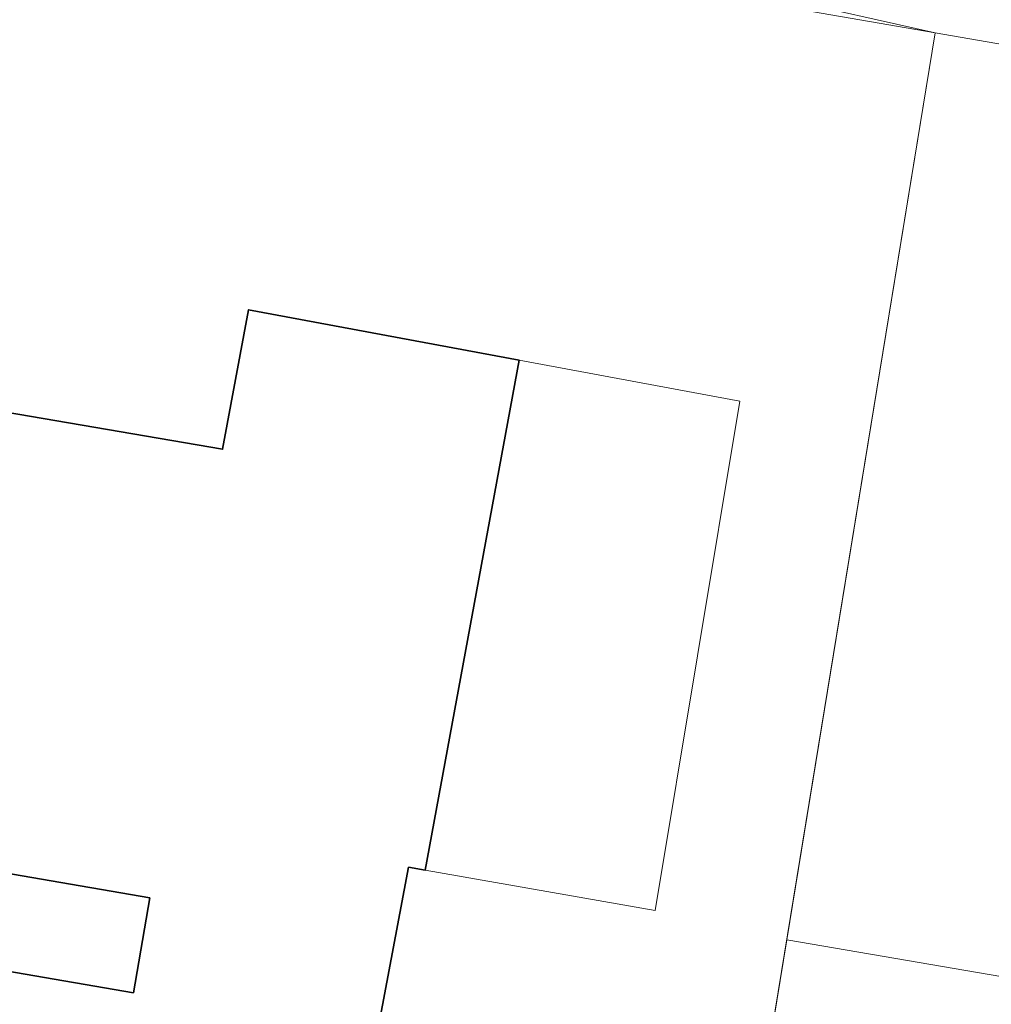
# Model space of a CAD drawing. Header units: metres. Extents: x 2514 to 227642, y 1683 to 852646.
# Tile 227 of 256: x 113734 to 113764, y 426406 to 426437. Entities that reach past the tile are written whole.
import ezdxf
from ezdxf.lldxf.tags import DXFTag

# ---------------------------------------------------------------- set-up
doc = ezdxf.new("R2010")
doc.units = ezdxf.units.M
for name, color, linetype, lineweight in [('B-WE-GR-BEPLANTING_CULTUUR_HEESTERS-GV', 252, 'Continuous', 18), ('B-WE-GR-GROENVOORZIENING-GV', 252, 'Continuous', 18), ('B-WE-IE-TERREINAFSCHEIDING_KUNSTMATIG_HEKWERK-G', 252, 'IE-TERREINAFSCHEIDING-KUNSTMATIG', 18), ('B-WE-KG-GRENS_PERCEEL-GV', 252, 'KG-PERCEEL', 18), ('B-WE-OG-BEBOUWING-GV', 4, 'Continuous', 35), ('B-WE-VH-VERHARDING_OPEN-GV', 252, 'Continuous', 18)]:
    doc.layers.add(name, color=color, linetype=linetype, lineweight=lineweight)
doc.styles.get("Standard").update_dxf_attribs({"font": 'romans'})
doc.linetypes.add('IE-TERREINAFSCHEIDING-KUNSTMATIG', pattern='A,4,[82,NLCS.SHX,S=0.75,R=90,X=0,Y=0],4,-2', length=10)
tags = doc.linetypes.add('KG-PERCEEL', pattern='A,5.5,-2,["P",Standard,S=1.8,R=0,X=-0.5,Y=-0.9],-2,5.5,-2,[5,NLCS.SHX,S=0.75,R=0,X=0,Y=0],-2', length=19).pattern_tags.tags
tags[6] = DXFTag(74, 10)

msp = doc.modelspace()

# ---------------------------------------------------------------- linework, layer by layer
at = {"layer": 'B-WE-GR-BEPLANTING_CULTUUR_HEESTERS-GV'}
msp.add_lwpolyline([(113757.049, 426437.311), (113761.883, 426436.212), (113794.154, 426430.626), (113802.252, 426429.336)], dxfattribs=at)
at = {"layer": 'B-WE-GR-GROENVOORZIENING-GV'}
msp.add_lwpolyline([(113755.892, 426424.93), (113749.133, 426426.186), (113746.26, 426410.56), (113753.303, 426409.323)], close=True, dxfattribs=at)
at = {"layer": 'B-WE-IE-TERREINAFSCHEIDING_KUNSTMATIG_HEKWERK-G', "ltscale": 0.2}
msp.add_lwpolyline([(113761.883, 426436.212), (113794.154, 426430.626)], dxfattribs=at)
at = {"layer": 'B-WE-KG-GRENS_PERCEEL-GV', "ltscale": 0.2}
for points in [[(113756.96, 426456.9), (113759.768, 426456.405), (113756.374, 426437.166), (113761.883, 426436.212), (113802.232, 426429.228)], [(113761.883, 426436.212), (113757.33, 426408.423)], [(113784.036, 426403.844), (113757.33, 426408.423), (113753.675, 426386.115), (113793.747, 426378.92), (113798.145, 426404.996)]]:
    msp.add_lwpolyline(points, dxfattribs=at)
at = {"layer": 'B-WE-OG-BEBOUWING-GV'}
msp.add_lwpolyline([(113722.56, 426400.427), (113737.767, 426397.777), (113737.643, 426397.047), (113741.02, 426396.469), (113741.128, 426397.1), (113748.741, 426395.854), (113748.629, 426395.122), (113748.996, 426395.066), (113750.673, 426404.686), (113744.82, 426405.714), (113745.747, 426410.65), (113746.26, 426410.56), (113749.133, 426426.186), (113740.846, 426427.731), (113740.048, 426423.455), (113719.263, 426427.008)], dxfattribs=at)
msp.add_lwpolyline([(113726.674, 426411.628), (113737.817, 426409.708), (113737.317, 426406.805), (113726.174, 426408.724)], close=True, dxfattribs=at)
at = {"layer": 'B-WE-VH-VERHARDING_OPEN-GV'}
msp.add_lwpolyline([(113719.263, 426427.008), (113740.048, 426423.455), (113740.846, 426427.731), (113749.133, 426426.186), (113755.892, 426424.93), (113753.303, 426409.323), (113746.26, 426410.56), (113745.747, 426410.65), (113744.82, 426405.714), (113750.673, 426404.686), (113752.508, 426404.369), (113750.856, 426394.782), (113750.565, 426393.093), (113749.492, 426386.865), (113753.675, 426386.115), (113761.883, 426436.212), (113757.049, 426437.311)], dxfattribs=at)

doc.saveas('drawing.dxf')
